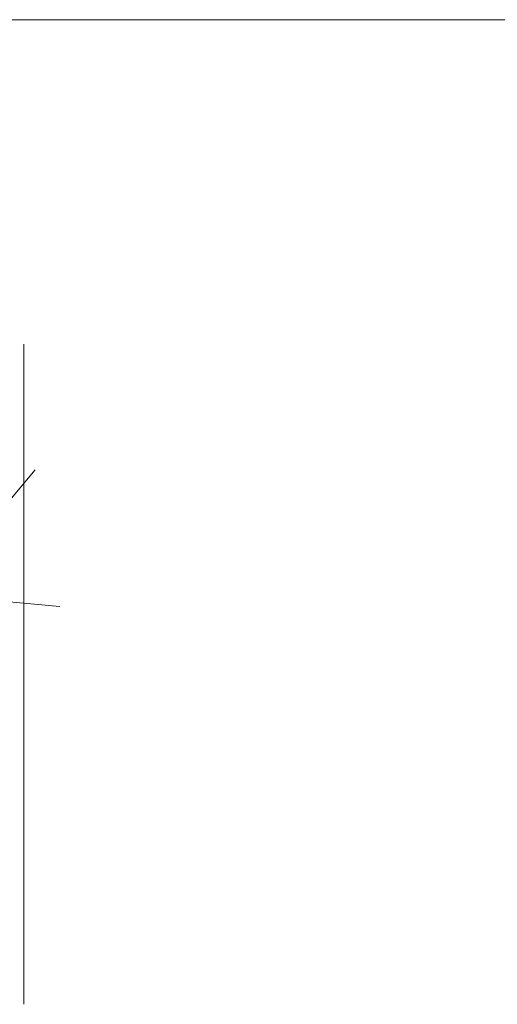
# Model space of a CAD drawing. Header units: feet. Extents: x 8 to 127, y 6 to 90.
# Tile 63 of 256: x 35.8416 to 35.8981, y 50.2837 to 50.4. Entities that reach past the tile are written whole.
import ezdxf

# ---------------------------------------------------------------- set-up
doc = ezdxf.new("R2010")
doc.units = ezdxf.units.FT
doc.header["$MEASUREMENT"] = 0
for name, color, linetype in [('MOBILARIO', 8, 'Continuous'), ('MOBILIÁRIO2', 250, 'Continuous'), ('NO ESPESSURA', 250, 'Continuous')]:
    doc.layers.add(name, color=color, linetype=linetype)

msp = doc.modelspace()

# ---------------------------------------------------------------- linework, layer by layer
at = {"layer": 'MOBILARIO', "lineweight": 5}
msp.add_line((35.84214, 50.28368), (35.84214, 50.36168), dxfattribs=at)
msp.add_line((35.84214, 50.28368), (35.84214, 50.36168), dxfattribs=at)
at = {"layer": 'MOBILIÁRIO2', "lineweight": 5}
msp.add_line((35.14022, 50.40004), (36.64022, 50.40004), dxfattribs=at)
at = {"layer": 'NO ESPESSURA', "linetype": 'Continuous', "lineweight": 5}
for p, q in [((35.83123, 50.33225), (35.84348, 50.34685)), ((35.83121, 50.33203), (35.84639, 50.33071))]:
    msp.add_line(p, q, dxfattribs=at)

doc.saveas('drawing.dxf')
